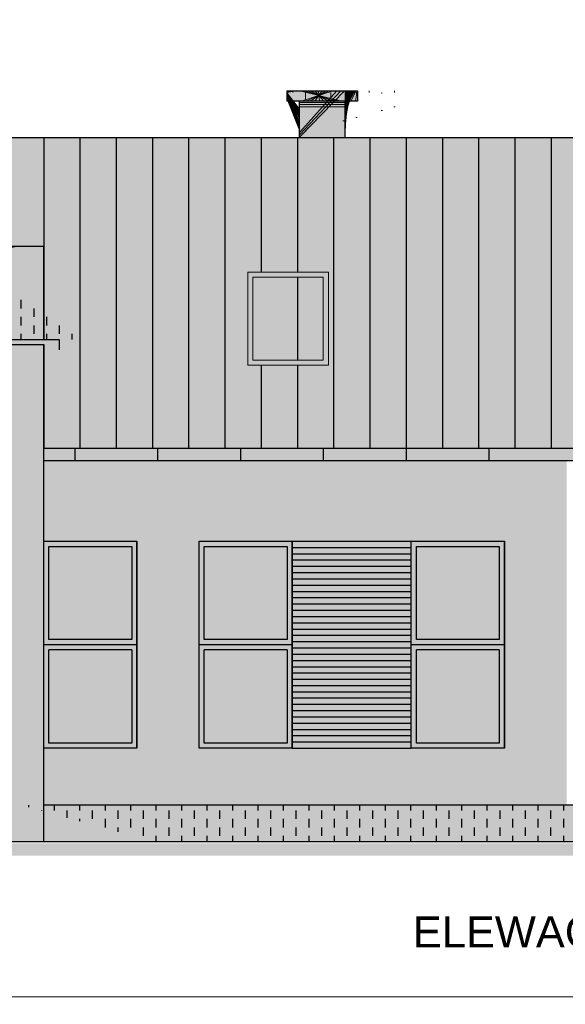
# Model space of a CAD drawing. Header units: millimetres. Extents: x 6197 to 108098, y 4257 to 29730.
# Tile 7 of 148: x 8447 to 8974, y 11440 to 12391. Entities that reach past the tile are written whole.
import ezdxf

# ---------------------------------------------------------------- set-up
doc = ezdxf.new("R2010")
doc.units = ezdxf.units.MM
doc.layers.add('&_opisy_100', color=51, linetype='Continuous', lineweight=20)
doc.layers.add('R-TAB', color=1, linetype='Continuous')
doc.styles.add('Romans', font='romans.shx', dxfattribs={"width": 0.75})
doc.styles.get("Standard").update_dxf_attribs({"font": 'arial.ttf'})

msp = doc.modelspace()

# ---------------------------------------------------------------- hatches: boundary and pattern name
at = {"lineweight": 20}
h = msp.add_hatch(color=1, dxfattribs=at)
h.set_gradient(color1=(205, 96, 50), color2=(205, 96, 50))
h.paths.add_polyline_path([(8717.187054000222, 12311.97812734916), (8717.187054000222, 12276.97812734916), (8761.187054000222, 12276.97812734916), (8761.187054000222, 12311.97812734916)])
h.paths.add_polyline_path([(8705.187054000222, 12321.97812734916), (8705.187054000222, 12311.97812734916), (8773.187054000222, 12311.97812734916), (8773.187054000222, 12321.97812722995), (8761.187054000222, 12321.97812722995)])
at = {"lineweight": 20, "true_color": 0x494851}
h = msp.add_hatch(dxfattribs=at)
h.set_pattern_fill('AR-BRSTD', color=251, scale=0.121, style=0)
h.set_pattern_definition([(0, (-1177849219.119674, -935720779.4263076), (0, 8.1967578), []), (90, (-1177849219.119674, -935720779.4263076), (-12.2936, 8.1967578), [8.1967578, -8.1967578])])
h.paths.add_polyline_path([(8761.187054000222, 12311.97812734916), (8717.187054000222, 12311.97812734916), (8717.187054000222, 12276.97812734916), (8761.187054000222, 12276.97812734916)])
h.paths.add_polyline_path([(8773.187054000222, 12321.97812722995), (8761.187054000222, 12321.97812722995), (8705.187054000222, 12321.97812734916), (8705.187054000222, 12311.97812734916), (8773.187054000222, 12311.97812734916)])
h = msp.add_hatch(color=256)
h.set_gradient(color1=(73, 72, 81), color2=(73, 72, 81))
h.paths.add_polyline_path([(7350.187054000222, 12306.97812734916), (7305.187054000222, 12306.97812734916), (7305.187054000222, 11976.97812734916), (7350.187054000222, 11976.97812734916)])
h.paths.add_polyline_path([(7385.187054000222, 12276.97812734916), (7350.187054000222, 12276.97812734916), (7350.187054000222, 11976.97812734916), (7385.187054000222, 11976.97812734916)])
h.paths.add_polyline_path([(7420.187054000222, 12276.97812734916), (7385.187054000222, 12276.97812734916), (7385.187054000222, 11976.97812734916), (7420.187054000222, 11976.97812734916)])
h.paths.add_polyline_path([(7455.187054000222, 12276.97812734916), (7420.187054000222, 12276.97812734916), (7420.187054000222, 11976.97812734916), (7455.187054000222, 11976.97812734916)])
h.paths.add_polyline_path([(7525.187054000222, 12276.97812734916), (7490.187054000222, 12276.97812734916), (7490.187054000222, 11976.97812734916), (7525.187054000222, 11976.97812734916)])
h.paths.add_polyline_path([(7490.187054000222, 12276.97812734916), (7455.187054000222, 12276.97812734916), (7455.187054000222, 11976.97812734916), (7490.187054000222, 11976.97812734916)])
h.paths.add_polyline_path([(7560.187054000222, 12276.97812734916), (7525.187054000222, 12276.97812734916), (7525.187054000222, 11976.97812734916), (7560.187054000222, 11976.97812734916)])
h.paths.add_polyline_path([(7595.187054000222, 12276.97812734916), (7560.187054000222, 12276.97812734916), (7560.187054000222, 11976.97812734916), (7595.187054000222, 11976.97812734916)])
h.paths.add_polyline_path([(7630.187054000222, 12276.97812734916), (7595.187054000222, 12276.97812734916), (7595.187054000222, 11976.97812734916), (7630.187054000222, 11976.97812734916)])
h.paths.add_polyline_path([(7665.187054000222, 12276.97812734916), (7630.187054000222, 12276.97812734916), (7630.187054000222, 11976.97812734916), (7665.187054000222, 11976.97812746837)])
h.paths.add_polyline_path([(7700.187054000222, 12276.97812734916), (7665.187054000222, 12276.97812734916), (7665.187054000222, 11976.97812746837), (7700.187054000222, 11976.97812746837)])
h.paths.add_polyline_path([(7735.187054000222, 12276.97812734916), (7700.187054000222, 12276.97812734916), (7700.187054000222, 11976.97812746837), (7735.187054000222, 11976.97812746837)])
h.paths.add_polyline_path([(7770.187054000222, 12276.97812734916), (7735.187054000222, 12276.97812734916), (7735.187054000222, 11976.97812746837), (7770.187054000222, 11976.97812746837)])
h.paths.add_polyline_path([(7805.187054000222, 12276.97812734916), (7770.187054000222, 12276.97812734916), (7770.187054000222, 11976.97812746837), (7805.187054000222, 11976.97812746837)])
h.paths.add_polyline_path([(7840.187054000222, 12276.97812734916), (7805.187054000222, 12276.97812734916), (7805.187054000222, 11976.97812746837), (7840.187054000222, 11976.97812746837)])
h.paths.add_polyline_path([(7875.187054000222, 12276.97812734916), (7840.187054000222, 12276.97812734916), (7840.187054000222, 11976.97812746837), (7875.187054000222, 11976.97812746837)])
h.paths.add_polyline_path([(7910.187054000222, 12276.97812734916), (7875.187054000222, 12276.97812734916), (7875.187054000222, 11976.97812746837), (7910.187054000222, 11976.97812746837)])
h.paths.add_polyline_path([(7945.187054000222, 12276.97812734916), (7910.187054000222, 12276.97812734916), (7910.187054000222, 11976.97812746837), (7945.187054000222, 11976.97812746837)])
h.paths.add_polyline_path([(7980.187054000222, 12276.97812734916), (7945.187054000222, 12276.97812734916), (7945.187054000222, 11976.97812746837), (7980.187054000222, 11976.97812746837)])
h.paths.add_polyline_path([(8015.187054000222, 12276.97812734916), (7980.187054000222, 12276.97812734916), (7980.187054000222, 11976.97812746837), (8015.187054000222, 11976.97812746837)])
h.paths.add_polyline_path([(8050.187054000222, 12276.97812734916), (8015.187054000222, 12276.97812734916), (8015.187054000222, 12081.97812734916), (8050.18705423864, 12081.97812734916)], flags=17)
h.paths.add_polyline_path([(8085.187054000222, 12276.97812734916), (8050.187054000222, 12276.97812734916), (8050.18705423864, 12081.97812734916), (8085.18705423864, 12081.97812734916)], flags=17)
h.paths.add_polyline_path([(8120.187054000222, 12276.97812734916), (8085.187054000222, 12276.97812734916), (8085.18705423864, 12081.97812734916), (8120.18705423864, 12081.97812734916)], flags=17)
h.paths.add_polyline_path([(8155.187054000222, 12276.97812734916), (8120.187054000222, 12276.97812734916), (8120.18705423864, 12081.97812734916), (8155.18705423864, 12081.97812734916)], flags=17)
h.paths.add_polyline_path([(8190.187054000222, 12276.97812734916), (8155.187054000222, 12276.97812734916), (8155.18705423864, 12081.97812734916), (8190.18705423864, 12081.97812734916)], flags=17)
h.paths.add_polyline_path([(8225.187054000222, 12276.97812734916), (8190.187054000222, 12276.97812734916), (8190.18705423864, 12081.97812734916), (8225.18705423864, 12081.97812734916)], flags=17)
h.paths.add_polyline_path([(8260.187054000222, 12276.97812734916), (8225.187054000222, 12276.97812734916), (8225.18705423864, 12081.97812734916), (8260.18705423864, 12081.97812734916)], flags=17)
h.paths.add_polyline_path([(8295.187054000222, 12276.97812734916), (8260.187054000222, 12276.97812734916), (8260.18705423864, 12081.97812734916), (8295.18705423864, 12081.97812734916)], flags=17)
h.paths.add_polyline_path([(8330.187054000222, 12276.97812734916), (8295.187054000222, 12276.97812734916), (8295.18705423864, 12081.97812734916), (8330.18705423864, 12081.97812734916)], flags=17)
h.paths.add_polyline_path([(8365.187054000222, 12276.97812734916), (8330.187054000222, 12276.97812734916), (8330.18705423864, 12081.97812734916), (8365.18705423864, 12081.97812734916)], flags=17)
h.paths.add_polyline_path([(8400.187054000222, 12276.97812734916), (8365.187054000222, 12276.97812734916), (8365.18705423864, 12081.97812734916), (8400.18705423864, 12081.97812734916)], flags=17)
h.paths.add_polyline_path([(8435.187054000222, 12276.97812734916), (8400.187054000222, 12276.97812734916), (8400.18705423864, 12081.97812734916), (8435.18705423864, 12081.97812734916)], flags=17)
h.paths.add_polyline_path([(8470.187054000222, 12276.97812734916), (8435.187054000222, 12276.97812734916), (8435.18705423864, 12081.97812734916), (8470.187054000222, 12081.97812734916)], flags=17)
h.paths.add_polyline_path([(8505.187054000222, 12276.97812734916), (8470.187054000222, 12276.97812734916), (8470.187054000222, 12081.97812734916), (8015.187054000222, 12081.97812734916), (8015.187054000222, 11976.97812746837), (8020.187054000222, 11976.97812746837), (8020.187054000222, 12076.97812734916), (8470.187054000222, 12076.97812734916), (8470.187054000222, 11976.97812746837), (8505.187054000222, 11976.97812746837)])
h.paths.add_polyline_path([(8540.187054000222, 12276.87434111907), (8505.187054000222, 12276.87434111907), (8505.187054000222, 11976.97812746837), (8540.187054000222, 11976.97812746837)])
h.paths.add_polyline_path([(8575.187054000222, 12276.97812734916), (8540.187054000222, 12277.02377890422), (8540.187054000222, 11976.97812746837), (8575.187054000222, 11976.97812746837)])
h.paths.add_polyline_path([(8610.181326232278, 12276.97370671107), (8575.187054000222, 12276.97812734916), (8575.187054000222, 11976.97812746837), (8610.187054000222, 11976.97812746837)])
h.paths.add_polyline_path([(8645.187054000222, 12276.97812734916), (8610.204533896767, 12277.00032996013), (8610.187054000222, 11976.97812746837), (8645.187054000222, 11976.97812746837)])
h.paths.add_polyline_path([(8680.187054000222, 12276.97812734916), (8645.187054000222, 12276.97812734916), (8645.187054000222, 11976.97812746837), (8680.187054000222, 11976.97812746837)])
h.paths.add_polyline_path([(8715.187054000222, 12276.97812734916), (8680.187054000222, 12276.97812734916), (8680.187054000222, 11976.97812746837), (8715.187054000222, 11976.97812746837)])
h.paths.add_polyline_path([(8750.187054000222, 12276.97812734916), (8715.187054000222, 12276.97812734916), (8715.187054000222, 11976.97812746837), (8750.187054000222, 11976.97812746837)])
h.paths.add_polyline_path([(8785.187054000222, 12276.97812734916), (8750.187054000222, 12276.97812734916), (8750.187054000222, 11976.97812746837), (8785.187054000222, 11976.97812746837)])
h.paths.add_polyline_path([(8820.187054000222, 12276.97812734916), (8785.187054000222, 12276.97812734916), (8785.187054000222, 11976.97812746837), (8820.187054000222, 11976.97812746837)])
h.paths.add_polyline_path([(8855.187054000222, 12276.97812734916), (8820.187054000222, 12276.97812734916), (8820.187054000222, 11976.97812746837), (8855.187054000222, 11976.97812746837)])
h.paths.add_polyline_path([(8890.187054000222, 12276.97812734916), (8855.187054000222, 12276.97812734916), (8855.187054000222, 11976.97812746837), (8890.187054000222, 11976.97812746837)])
h.paths.add_polyline_path([(8925.187054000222, 12276.97812734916), (8890.187054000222, 12276.97812734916), (8890.187054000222, 11976.97812746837), (8925.187054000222, 11976.97812746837)])
h.paths.add_polyline_path([(8960.187054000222, 12276.97812734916), (8925.187054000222, 12276.97812734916), (8925.187054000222, 11976.97812746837), (8960.187054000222, 11976.97812746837)])
h.paths.add_polyline_path([(8995.187054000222, 12276.97812734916), (8960.187054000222, 12276.97812734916), (8960.187054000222, 11976.97812746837), (8995.187054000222, 11976.97812746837)])
h.paths.add_polyline_path([(9030.187054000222, 12276.97812734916), (8995.187054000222, 12276.97812734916), (8995.187054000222, 11976.97812746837), (9030.187054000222, 11976.97812746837)])
h.paths.add_polyline_path([(9065.187054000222, 12276.97812734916), (9030.187054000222, 12276.97812734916), (9030.187054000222, 11976.97812746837), (9065.187054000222, 11976.97812746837)])
h.paths.add_polyline_path([(9106.187054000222, 12276.97812734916), (9065.187054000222, 12276.97812734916), (9065.187054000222, 11976.97812746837), (9106.187054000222, 11976.97812746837)])
h.paths.add_polyline_path([(9151.187054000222, 12306.97812734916), (9106.187054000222, 12306.97812734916), (9106.187054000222, 11976.97812746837), (9151.187054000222, 11976.97812746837)])
h.paths.add_polyline_path([(9196.187054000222, 12306.97812734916), (9151.187054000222, 12306.97812734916), (9151.187054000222, 12226.97812734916), (9151.187054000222, 11976.97812746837), (9196.187054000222, 11976.97812746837)])
h.paths.add_polyline_path([(9231.187054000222, 12276.97812722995), (9196.187054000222, 12276.97812722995), (9196.187054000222, 11976.97812746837), (9231.187054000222, 11976.97812746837)])
h.paths.add_polyline_path([(9266.187054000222, 12276.97812722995), (9231.187054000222, 12276.97812722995), (9231.187054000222, 11976.97812746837), (9266.187054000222, 11976.97812746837)])
h.paths.add_polyline_path([(9301.187054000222, 12276.97812722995), (9266.187054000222, 12276.97812722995), (9266.187054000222, 11976.97812746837), (9301.187054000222, 11976.97812746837)])
h.paths.add_polyline_path([(9336.187054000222, 12276.97812722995), (9301.187054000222, 12276.97812722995), (9301.187054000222, 11976.97812746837), (9336.187054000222, 11976.97812746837)])
h.paths.add_polyline_path([(9371.18705423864, 12276.97812722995), (9336.187054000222, 12276.97812722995), (9336.187054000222, 11976.97812746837), (9371.18705423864, 11976.97812746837)])
h.paths.add_polyline_path([(9406.18705423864, 12276.97812722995), (9371.18705423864, 12276.97812722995), (9371.18705423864, 11976.97812746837), (9406.18705423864, 11976.97812746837)])
h.paths.add_polyline_path([(9441.18705423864, 12276.97812722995), (9406.18705423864, 12276.97812722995), (9406.18705423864, 11976.97812746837), (9441.18705423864, 11976.97812746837)])
h.paths.add_polyline_path([(9476.18705423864, 12276.97812722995), (9441.18705423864, 12276.97812722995), (9441.18705423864, 11976.97812746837), (9476.18705423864, 11976.97812746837)])
h.paths.add_polyline_path([(9511.18705423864, 12276.97812722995), (9476.18705423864, 12276.97812722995), (9476.18705423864, 11976.97812746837), (9511.18705423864, 11976.97812746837)])
h.paths.add_polyline_path([(9546.18705423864, 12276.97812722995), (9511.18705423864, 12276.97812722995), (9511.18705423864, 11976.97812746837), (9546.18705423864, 11976.97812746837)])
h.paths.add_polyline_path([(9581.18705423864, 12276.97812722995), (9546.18705423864, 12276.97812722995), (9546.18705423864, 11976.97812746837), (9581.18705423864, 11976.97812746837)])
h.paths.add_polyline_path([(9616.18705423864, 12276.97812722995), (9581.18705423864, 12276.97812722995), (9581.18705423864, 11976.97812746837), (9616.18705423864, 11976.97812746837)])
h.paths.add_polyline_path([(9651.18705423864, 12276.97812722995), (9616.18705423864, 12276.97812722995), (9616.18705423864, 11976.97812746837), (9651.18705423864, 11976.97812746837)])
h.paths.add_polyline_path([(9686.18705423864, 12276.97812722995), (9651.18705423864, 12276.97812722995), (9651.18705423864, 11976.97812746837), (9686.18705423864, 11976.97812746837)])
h.paths.add_polyline_path([(9721.18705423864, 12276.97812722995), (9686.18705423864, 12276.97812722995), (9686.18705423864, 11976.97812746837), (9721.18705423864, 11976.97812746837)])
h.paths.add_polyline_path([(9756.18705423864, 12276.97812722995), (9721.18705423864, 12276.97812722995), (9721.18705423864, 11976.97812746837), (9756.18705423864, 11976.97812746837)])
h.paths.add_polyline_path([(9791.18705423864, 12276.97812722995), (9756.18705423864, 12276.97812722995), (9756.18705423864, 11976.97812746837), (9791.18705423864, 11976.97812746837)])
h.paths.add_polyline_path([(9826.18705423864, 12276.97812722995), (9791.18705423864, 12276.97812722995), (9791.18705423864, 11976.97812746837), (9826.18705423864, 11976.97812746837)])
h.paths.add_polyline_path([(9861.18705423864, 12276.97812722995), (9826.18705423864, 12276.97812722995), (9826.18705423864, 11976.97812746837), (9861.18705423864, 11976.97812746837)])
h.paths.add_polyline_path([(9896.18705423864, 12276.97812722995), (9861.18705423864, 12277.01540743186), (9861.18705423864, 12081.97812734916), (9896.18705423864, 12081.97812734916)])
h.paths.add_polyline_path([(9931.18705423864, 12276.97812722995), (9896.18705423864, 12276.97812722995), (9896.18705423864, 12081.97812734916), (9931.18705423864, 12081.97812734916)], flags=17)
h.paths.add_polyline_path([(9966.18705423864, 12276.97812722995), (9931.18705423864, 12276.97812722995), (9931.18705423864, 12081.97812734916), (9966.18705423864, 12081.97812734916)], flags=17)
h.paths.add_polyline_path([(10001.18705423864, 12276.97812722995), (9966.18705423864, 12276.97812722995), (9966.18705423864, 12081.97812734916), (10001.18705423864, 12081.97812734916)], flags=17)
h.paths.add_polyline_path([(10036.18705423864, 12276.97812722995), (10001.18705423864, 12276.97812722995), (10001.18705423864, 12081.97812734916), (10036.18705423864, 12081.97812734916)], flags=17)
h.paths.add_polyline_path([(10071.18705423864, 12276.97812722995), (10036.18705423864, 12276.97812722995), (10036.18705423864, 12081.97812734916), (10071.18705423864, 12081.97812734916)], flags=17)
h.paths.add_polyline_path([(10106.18705423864, 12276.97812734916), (10071.18705423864, 12276.97812722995), (10071.18705423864, 12081.97812734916), (10106.18705423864, 12081.97812734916)], flags=17)
h.paths.add_polyline_path([(10141.18705423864, 12276.97812734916), (10106.18705423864, 12276.97812734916), (10106.18705423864, 12081.97812734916), (10141.18705423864, 12081.97812734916)], flags=17)
h.paths.add_polyline_path([(10176.18705423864, 12276.97812734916), (10141.18705423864, 12276.97812734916), (10141.18705423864, 12081.97812734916), (10176.18705447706, 12081.97812734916)], flags=17)
h.paths.add_polyline_path([(10211.18705423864, 12276.97812711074), (10176.18705423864, 12276.97812734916), (10176.18705447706, 12081.97812734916), (10211.18705423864, 12081.97812734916)], flags=17)
h.paths.add_polyline_path([(10246.18705423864, 12276.97812711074), (10211.18705423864, 12276.97812711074), (10211.18705423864, 12081.97812734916), (10246.18705447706, 12081.97812734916)], flags=17)
h.paths.add_polyline_path([(10281.18705423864, 12276.97812711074), (10246.18705423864, 12276.97812711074), (10246.18705447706, 12081.97812734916), (10281.18705423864, 12081.97812734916)], flags=17)
h.paths.add_polyline_path([(10316.18705423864, 12276.97812711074), (10281.18705423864, 12276.97812711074), (10281.18705423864, 12081.97812734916), (10316.18705447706, 12081.97812734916)], flags=17)
h.paths.add_polyline_path([(10351.18705423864, 12276.97812734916), (10316.18705423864, 12276.97812711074), (10316.18705447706, 12081.97812734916), (9861.18705423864, 12081.97812734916), (9861.18705423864, 11976.97812746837), (9868.187054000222, 11976.97812746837), (9868.187054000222, 12076.97812734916), (10318.18705400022, 12076.97812734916), (10318.18705400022, 11976.97812746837), (10351.18705423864, 11976.97812746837)])
h.paths.add_polyline_path([(10386.18705423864, 12276.97812746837), (10351.18705423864, 12276.97812734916), (10351.18705423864, 11976.97812746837), (10386.18705423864, 11976.97812746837)])
h.paths.add_polyline_path([(10421.18705423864, 12276.97812746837), (10386.18705423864, 12276.97812746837), (10386.18705423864, 11976.97812746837), (10421.18705423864, 11976.97812746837)])
h.paths.add_polyline_path([(10456.18705423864, 12276.97812746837), (10421.18705423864, 12276.97812746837), (10421.18705423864, 11976.97812746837), (10456.18705423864, 11976.97812746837)])
h.paths.add_polyline_path([(10491.18705423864, 12276.97812746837), (10456.18705423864, 12276.97812746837), (10456.18705423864, 11976.97812746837), (10491.18705423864, 11976.97812746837)])
h.paths.add_polyline_path([(10526.18705423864, 12276.97812746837), (10491.18705423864, 12276.97812746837), (10491.18705423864, 11976.97812746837), (10526.18705423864, 11976.97812746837)])
h.paths.add_polyline_path([(10561.18705423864, 12276.97812746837), (10526.18705423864, 12276.97812746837), (10526.18705423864, 11976.97812746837), (10561.18705423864, 11976.97812746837)])
h.paths.add_polyline_path([(10596.18705423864, 12276.97812746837), (10561.18705423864, 12276.97812746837), (10561.18705423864, 11976.97812746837), (10596.18705423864, 11976.97812746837)])
h.paths.add_polyline_path([(10631.18705423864, 12276.97812746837), (10596.18705423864, 12276.97812746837), (10596.18705423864, 11976.97812746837), (10631.18705423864, 11976.97812746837)])
h.paths.add_polyline_path([(10666.18705423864, 12276.97812746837), (10631.18705423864, 12276.97812746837), (10631.18705423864, 11976.97812746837), (10666.18705423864, 11976.97812746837)])
h.paths.add_polyline_path([(10701.18705423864, 12276.97812746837), (10666.18705423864, 12276.97812746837), (10666.18705423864, 11976.97812746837), (10701.18705423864, 11976.97812734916)])
h.paths.add_polyline_path([(10736.18705423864, 12276.97812746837), (10701.18705423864, 12276.97812746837), (10701.18705423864, 11976.97812734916), (10736.18705423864, 11976.97812734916)])
h.paths.add_polyline_path([(10771.18705423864, 12276.97812746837), (10736.18705423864, 12276.97812746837), (10736.18705423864, 11976.97812734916), (10771.18705423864, 11976.97812734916)])
h.paths.add_polyline_path([(10806.18705447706, 12276.97812746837), (10771.18705423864, 12276.97812746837), (10771.18705423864, 11976.97812734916), (10806.18705447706, 11976.97812734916)])
h.paths.add_polyline_path([(10841.18705447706, 12276.97812746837), (10806.18705447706, 12276.97812746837), (10806.18705447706, 11976.97812734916), (10841.18705447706, 11976.97812734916)])
h.paths.add_polyline_path([(10876.18705447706, 12276.97812746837), (10841.18705447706, 12276.97812746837), (10841.18705447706, 11976.97812734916), (10876.18705447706, 11976.97812734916)])
h.paths.add_polyline_path([(10911.18705447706, 12276.97812746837), (10876.18705447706, 12276.97812746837), (10876.18705447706, 11976.97812734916), (10911.18705447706, 11976.97812734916)])
h.paths.add_polyline_path([(10981.18705447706, 12276.97812746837), (10946.18705447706, 12276.97812746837), (10946.18705447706, 11976.97812734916), (10981.18705447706, 11976.97812734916)])
h.paths.add_polyline_path([(10946.18705447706, 12276.97812746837), (10911.18705447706, 12276.97812746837), (10911.18705447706, 11976.97812734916), (10946.18705447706, 11976.97812734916)])
h.paths.add_polyline_path([(10990.18705400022, 12276.97812734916), (10981.18705447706, 12276.97812746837), (10981.18705447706, 11976.97812734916), (10990.18705400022, 11976.97812734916), (10990.18705400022, 11976.97812746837)])
h.paths.add_polyline_path([(11035.18705400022, 12306.97812734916), (10990.18705400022, 12306.97812734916), (10990.18705400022, 11976.97812734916), (11035.18705400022, 11976.97812734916)])
at = {"lineweight": 20}
h = msp.add_hatch(color=256, dxfattribs=at)
h.set_gradient(color1=(205, 96, 50), color2=(205, 96, 50), tint=1)
h.paths.add_polyline_path([(8020.187054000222, 12081.97812734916), (8470.187054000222, 12081.97812746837), (8470.187054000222, 12171.97812746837), (8020.187054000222, 12171.97812734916)])
at = {"true_color": 0x494851}
h = msp.add_hatch(dxfattribs=at)
h.set_pattern_fill('AR-BRSTD', color=251, scale=0.121)
h.set_pattern_definition([(0, (-1177856193.5195, -935726152.0486246), (0, 8.1967578), []), (90, (-1177856193.5195, -935726152.0486246), (-12.2936, 8.1967578), [8.1967578, -8.1967578])])
h.paths.add_polyline_path([(8470.187054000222, 12171.97812746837), (8020.187054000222, 12171.97812734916), (8020.187054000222, 12081.97812734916), (8470.187054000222, 12081.97812746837)])
at = {"lineweight": 0}
h = msp.add_hatch(color=250, dxfattribs=at)
h.set_gradient(color1=(127, 223, 255), color2=(234, 234, 230), tint=1)
h.paths.add_polyline_path([(8672.187054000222, 12141.97812722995), (8672.187054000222, 12061.97812734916), (8740.187054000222, 12061.97812734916), (8740.187054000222, 12141.97812734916)])
h = msp.add_hatch(color=256)
h.set_gradient(color1=(147, 149, 152), color2=(147, 149, 152))
h.paths.add_polyline_path([(8380.187054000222, 11926.97812746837), (8380.187054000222, 11596.97812734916), (8470.187054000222, 11596.97812734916), (8470.187054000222, 12076.97812734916), (8020.187054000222, 12076.97812734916), (8020.187054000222, 11631.97812734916), (8020.187054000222, 11596.97812734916), (8110.187054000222, 11596.97812734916), (8110.187054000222, 11926.97812746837)])
h = msp.add_hatch(color=256)
h.set_gradient(color1=(255, 255, 255), color2=(234, 234, 230))
h.paths.add_polyline_path([(7368.408655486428, 11964.97812734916), (7350.187054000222, 11964.97812734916), (7350.187054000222, 11976.97812734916), (7305.187054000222, 11976.97812734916), (7305.187054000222, 11631.97812734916), (7368.408655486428, 11631.97812734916)])
h.paths.add_polyline_path([(7425.187054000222, 11886.97812734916), (7425.187054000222, 11964.97812734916), (7380.408655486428, 11964.97812734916), (7380.408655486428, 11631.97812734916), (7425.187053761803, 11631.97812734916), (7425.187053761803, 11686.97812746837)])
h.paths.add_polyline_path([(8020.187054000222, 11964.97812734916), (7515.187054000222, 11964.97812734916), (7515.187054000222, 11886.97812734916), (7515.187054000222, 11686.97812734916), (7515.187053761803, 11631.97812734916), (8020.187054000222, 11631.97812746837), (8020.187054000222, 11686.97812734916), (7930.187054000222, 11686.97812734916), (7930.187054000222, 11886.97812734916), (8020.187054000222, 11886.97812734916)])
h.paths.add_polyline_path([(7575.187054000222, 11886.97812734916), (7665.187054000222, 11886.97812734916), (7780.187054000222, 11886.97812734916), (7870.187054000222, 11886.97812734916), (7870.187054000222, 11686.97812734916), (7780.187054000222, 11686.97812734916), (7665.187054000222, 11687.05812727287), (7665.187054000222, 11686.97812734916), (7575.187054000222, 11686.97812734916)], flags=16)
h.paths.add_polyline_path([(7580.187054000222, 11791.97812734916), (7660.187054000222, 11791.97812734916), (7660.187054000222, 11791.97812746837)], flags=0)
h.paths.add_polyline_path([(7660.187054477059, 11691.97812722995), (7660.187054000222, 11691.97812734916), (7580.187054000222, 11691.97812722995), (7580.18705423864, 11691.97812711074)], flags=0)
h.paths.add_polyline_path([(7785.187054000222, 11791.97812734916), (7865.187054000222, 11791.97812734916), (7865.187054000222, 11791.97812746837)], flags=0)
h.paths.add_polyline_path([(7865.187054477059, 11691.97812722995), (7865.187054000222, 11691.97812734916), (7785.187054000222, 11691.97812722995), (7785.18705423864, 11691.97812711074)], flags=0)
h.paths.add_polyline_path([(8975.187054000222, 11964.97812722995), (8470.187054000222, 11964.97812734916), (8470.187054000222, 11886.97812734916), (8560.187054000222, 11886.97812734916), (8560.187054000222, 11686.97812734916), (8470.187054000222, 11686.97812734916), (8470.187054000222, 11631.97812734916), (8975.187053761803, 11631.97812734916), (8975.187053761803, 11686.97812746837), (8975.187054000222, 11886.97812734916)])
h.paths.add_polyline_path([(8710.187054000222, 11886.97812734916), (8825.187054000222, 11886.97812734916), (8915.187054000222, 11886.97812734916), (8915.187054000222, 11686.97812734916), (8825.187054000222, 11686.97812734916), (8710.187054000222, 11687.05812727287), (8710.187054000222, 11686.97812734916), (8620.187054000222, 11686.97812734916), (8620.187054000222, 11886.97812734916)], flags=16)
h.paths.add_polyline_path([(8705.18705423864, 11791.97812734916), (8705.187054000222, 11791.97812734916), (8625.187054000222, 11791.97812746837), (8625.18705423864, 11791.97812734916)], flags=0)
h.paths.add_polyline_path([(8710.187054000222, 11693.05812727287), (8825.187054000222, 11693.05812727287)], flags=0)
h.paths.add_polyline_path([(8705.18705423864, 11691.97812722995), (8705.187054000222, 11691.97812722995), (8625.187054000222, 11691.97812734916)], flags=0)
h.paths.add_polyline_path([(8830.18705423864, 11791.97812734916), (8910.18705423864, 11791.97812734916), (8910.187054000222, 11791.97812734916), (8830.187054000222, 11791.97812746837)], flags=0)
h.paths.add_polyline_path([(8910.18705423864, 11691.97812722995), (8910.187054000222, 11691.97812722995), (8830.187054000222, 11691.97812734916)], flags=0)
h.paths.add_polyline_path([(9151.187054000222, 11976.97812746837), (9106.187054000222, 11976.97812746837), (9106.187054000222, 11964.97812722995), (9065.187054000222, 11964.97812722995), (9065.187054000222, 11886.97812734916), (9065.187054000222, 11686.97812734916), (9065.187053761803, 11631.97812734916), (9151.187054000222, 11631.97812734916)])
h.paths.add_polyline_path([(9214.408655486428, 11964.97812711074), (9196.187054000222, 11964.97812711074), (9196.187054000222, 11976.97812746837), (9151.187054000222, 11976.97812746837), (9151.187054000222, 11631.97812734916), (9214.408655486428, 11631.97812722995)])
h.paths.add_polyline_path([(9271.187054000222, 11886.97812734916), (9271.187054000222, 11964.97812711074), (9226.408655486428, 11964.97812711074), (9226.408655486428, 11631.97812722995), (9271.187053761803, 11631.97812722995), (9271.187053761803, 11686.97812746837)])
h.paths.add_polyline_path([(9868.187054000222, 11964.97812711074), (9361.187054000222, 11964.97812711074), (9361.187054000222, 11886.97812734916), (9361.187054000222, 11686.97812734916), (9361.187053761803, 11631.97812722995), (9868.187054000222, 11631.97812734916), (9868.187054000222, 11686.97812734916), (9778.187054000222, 11686.97812734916), (9778.187054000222, 11886.97812734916), (9868.187054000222, 11886.97812734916)])
h.paths.add_polyline_path([(9511.187054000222, 11886.97812734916), (9628.187054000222, 11886.97812734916), (9718.187054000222, 11886.97812734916), (9718.187054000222, 11686.97812734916), (9628.187054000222, 11686.97812734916), (9511.187054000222, 11687.05812727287), (9511.187054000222, 11686.97812734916), (9421.187054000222, 11686.97812734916), (9421.187054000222, 11886.97812734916)], flags=16)
h.paths.add_polyline_path([(9506.187054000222, 11791.97812734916), (9506.187054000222, 11791.97812746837), (9426.187054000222, 11791.97812734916)], flags=0)
h.paths.add_polyline_path([(9506.187054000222, 11691.97812734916), (9426.187054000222, 11691.97812722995), (9426.187053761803, 11691.97812722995)], flags=0)
h.paths.add_polyline_path([(9633.187054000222, 11791.97812734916), (9713.187054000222, 11791.97812734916), (9713.187054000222, 11791.97812746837)], flags=0)
h.paths.add_polyline_path([(9713.187054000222, 11691.97812734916), (9633.187054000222, 11691.97812722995), (9633.187053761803, 11691.97812722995)], flags=0)
h.paths.add_polyline_path([(10825.18705400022, 11964.97812746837), (10318.18705400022, 11964.97812734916), (10318.18705400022, 11886.97812734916), (10408.18705400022, 11886.97812734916), (10408.18705400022, 11686.97812734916), (10318.18705400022, 11686.97812734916), (10318.18705400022, 11631.97812734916), (10825.1870537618, 11631.97812722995), (10825.1870537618, 11686.97812746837), (10825.18705400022, 11886.97812734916)])
h.paths.add_polyline_path([(10468.18705400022, 11886.97812734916), (10558.18705400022, 11886.97812734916), (10675.18705400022, 11886.97812734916), (10765.18705400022, 11886.97812734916), (10765.18705400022, 11686.97812734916), (10675.18705400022, 11686.97812734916), (10558.18705400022, 11687.05812727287), (10558.18705400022, 11686.97812734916), (10468.18705400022, 11686.97812734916)], flags=16)
h.paths.add_polyline_path([(10473.18705423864, 11791.97812734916), (10553.18705423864, 11791.97812734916), (10553.18705400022, 11791.97812734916), (10473.18705400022, 11791.97812746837)], flags=0)
h.paths.add_polyline_path([(10558.18705400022, 11693.05812727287), (10675.18705400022, 11693.05812727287)], flags=0)
h.paths.add_polyline_path([(10473.18705400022, 11691.97812734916), (10553.18705423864, 11691.97812722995), (10553.18705400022, 11691.97812722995)], flags=0)
h.paths.add_polyline_path([(10680.18705423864, 11791.97812734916), (10760.18705423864, 11791.97812734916), (10760.18705400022, 11791.97812734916), (10680.18705400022, 11791.97812746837)], flags=0)
h.paths.add_polyline_path([(10760.18705423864, 11691.97812722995), (10760.18705400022, 11691.97812722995), (10680.18705400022, 11691.97812734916)], flags=0)
h.paths.add_polyline_path([(10959.96545251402, 11964.97812746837), (10915.18705400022, 11964.97812746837), (10915.18705400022, 11886.97812734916), (10915.18705400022, 11686.97812734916), (10915.1870537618, 11631.97812722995), (10959.96545251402, 11631.97812722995)])
h.paths.add_polyline_path([(11035.18705400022, 11976.97812734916), (10990.18705400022, 11976.97812734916), (10990.18705400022, 11964.97812746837), (10971.96545251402, 11964.97812746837), (10971.96545251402, 11884.97812711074), (10971.96545251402, 11631.97812722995), (11035.18705400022, 11631.97812734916)])
h = msp.add_hatch(color=256)
h.set_gradient(color1=(73, 72, 81), color2=(73, 72, 81))
h.paths.add_polyline_path([(9106.187054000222, 11976.97812746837), (9060.187054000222, 11976.97812746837), (9060.187054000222, 11964.97812722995), (9106.187054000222, 11964.97812722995)])
h.paths.add_polyline_path([(9060.187054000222, 11976.97812746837), (8980.187054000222, 11976.97812746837), (8980.187054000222, 11964.97812722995), (9060.187054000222, 11964.97812722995)])
h.paths.add_polyline_path([(8980.187054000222, 11976.97812746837), (8900.187054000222, 11976.97812746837), (8900.187054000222, 11964.97812722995), (8980.187054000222, 11964.97812722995)])
h.paths.add_polyline_path([(8900.187054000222, 11976.97812746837), (8820.187054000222, 11976.97812746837), (8820.187054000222, 11964.97812722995), (8900.187054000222, 11964.97812722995)])
h.paths.add_polyline_path([(8820.187054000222, 11976.97812746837), (8740.187054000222, 11976.97812746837), (8740.187054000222, 11964.97812734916), (8820.187054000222, 11964.97812722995)])
h.paths.add_polyline_path([(8740.187054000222, 11976.97812746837), (8660.187054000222, 11976.97812746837), (8660.187054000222, 11964.97812734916), (8740.187054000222, 11964.97812734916)])
h.paths.add_polyline_path([(8660.187054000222, 11976.97812746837), (8580.187054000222, 11976.97812746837), (8580.187054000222, 11964.97812734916), (8660.187054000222, 11964.97812734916)])
h.paths.add_polyline_path([(8580.187054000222, 11976.97812746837), (8500.187054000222, 11976.97812746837), (8500.187054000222, 11964.97812734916), (8580.187054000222, 11964.97812734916)])
h.paths.add_polyline_path([(8500.187054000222, 11976.97812746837), (8470.187054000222, 11976.97812746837), (8470.187054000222, 11976.97812734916), (8470.187054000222, 11964.97812734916), (8500.187054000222, 11964.97812734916)])
h = msp.add_hatch(color=256)
h.set_gradient(color1=(73, 72, 81), color2=(73, 72, 81))
h.paths.add_polyline_path([(8560.187054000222, 11786.97812734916), (8560.187054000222, 11886.97812734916), (8470.187054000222, 11886.97812734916), (8470.187054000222, 11786.97812734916)])
h.paths.add_polyline_path([(8475.187054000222, 11791.97812734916), (8475.187054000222, 11881.97812734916), (8555.187054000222, 11881.97812734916), (8555.187054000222, 11791.97812746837)], flags=16)
h = msp.add_hatch(color=256)
h.set_gradient(color1=(127, 223, 255))
h.paths.add_polyline_path([(8555.187054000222, 11881.97812734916), (8475.187054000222, 11881.97812734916), (8475.187054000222, 11791.97812734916), (8555.187054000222, 11791.97812746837)])
h.paths.add_polyline_path([(8555.18705423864, 11781.97812734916), (8475.187054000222, 11781.97812722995), (8475.187054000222, 11691.97812722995), (8555.187054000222, 11691.97812734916)])
h = msp.add_hatch(color=256)
h.set_gradient(color1=(73, 72, 81), color2=(73, 72, 81))
h.paths.add_polyline_path([(8710.187054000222, 11786.97812734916), (8710.187054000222, 11886.97812734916), (8620.187054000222, 11886.97812734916), (8620.187054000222, 11786.97812734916)])
h.paths.add_polyline_path([(8625.187054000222, 11791.97812734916), (8625.187054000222, 11881.97812734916), (8705.187054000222, 11881.97812734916), (8705.187054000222, 11791.97812746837)], flags=16)
h = msp.add_hatch(color=256)
h.set_gradient(color1=(127, 223, 255))
h.paths.add_polyline_path([(8705.187053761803, 11881.97812734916), (8625.187053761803, 11881.97812734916), (8625.187053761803, 11791.97812734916), (8705.187053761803, 11791.97812746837)])
h.paths.add_polyline_path([(8705.187054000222, 11781.97812734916), (8625.187053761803, 11781.97812722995), (8625.187053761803, 11691.97812722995), (8705.187053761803, 11691.97812734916)])
h = msp.add_hatch(color=256)
h.set_gradient(color1=(193, 121, 62), color2=(193, 121, 62))
h.paths.add_polyline_path([(8710.187054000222, 11886.97812734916), (8710.187054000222, 11880.97812734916), (8825.187054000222, 11880.97812734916), (8825.187054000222, 11886.97812734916)])
h.paths.add_polyline_path([(8825.187054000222, 11868.85812734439), (8825.187054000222, 11874.85812734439), (8710.187054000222, 11874.85812734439), (8710.187054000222, 11868.85812734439)])
h.paths.add_polyline_path([(8825.187054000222, 11856.73812733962), (8825.187054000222, 11862.73812733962), (8710.187054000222, 11862.73812733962), (8710.187054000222, 11856.73812733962)])
h.paths.add_polyline_path([(8825.187054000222, 11844.61812733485), (8825.187054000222, 11850.61812733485), (8710.187054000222, 11850.61812733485), (8710.187054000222, 11844.61812733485)])
h.paths.add_polyline_path([(8825.187054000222, 11832.49812733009), (8825.187054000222, 11838.49812733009), (8710.187054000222, 11838.49812733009), (8710.187054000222, 11832.49812733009)])
h.paths.add_polyline_path([(8825.187054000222, 11820.37812732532), (8825.187054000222, 11826.37812732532), (8710.187054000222, 11826.37812732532), (8710.187054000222, 11820.37812732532)])
h.paths.add_polyline_path([(8710.187054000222, 11814.25812732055), (8710.187054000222, 11808.25812732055), (8825.187054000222, 11808.25812732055), (8825.187054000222, 11814.25812732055)])
h.paths.add_polyline_path([(8710.187054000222, 11802.13812731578), (8710.187054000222, 11796.13812731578), (8825.187054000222, 11796.13812731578), (8825.187054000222, 11802.13812731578)])
h.paths.add_polyline_path([(8710.187054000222, 11790.01812731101), (8710.187054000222, 11784.01812731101), (8825.187054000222, 11784.01812731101), (8825.187054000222, 11790.01812731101)])
h.paths.add_polyline_path([(8825.187054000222, 11771.89812730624), (8825.187054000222, 11777.89812730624), (8710.187054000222, 11777.89812730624), (8710.187054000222, 11771.89812730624)])
h.paths.add_polyline_path([(8825.187054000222, 11759.77812730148), (8825.187054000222, 11765.77812730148), (8710.187054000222, 11765.77812730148), (8710.187054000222, 11759.77812730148)])
h.paths.add_polyline_path([(8710.187054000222, 11753.65812729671), (8710.187054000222, 11747.65812729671), (8825.187054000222, 11747.65812729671), (8825.187054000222, 11753.65812729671)])
h.paths.add_polyline_path([(8825.187054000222, 11735.53812729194), (8825.187054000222, 11741.53812729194), (8710.187054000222, 11741.53812729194), (8710.187054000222, 11735.53812729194)])
h.paths.add_polyline_path([(8710.187054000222, 11729.41812728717), (8710.187054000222, 11723.41812728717), (8825.187054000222, 11723.41812728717), (8825.187054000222, 11729.41812728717)])
h.paths.add_polyline_path([(8825.187054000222, 11711.2981272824), (8825.187054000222, 11717.2981272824), (8710.187054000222, 11717.2981272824), (8710.187054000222, 11711.2981272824)])
h.paths.add_polyline_path([(8825.187054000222, 11699.17812727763), (8825.187054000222, 11705.17812727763), (8710.187054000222, 11705.17812727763), (8710.187054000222, 11699.17812727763)])
h.paths.add_polyline_path([(8825.187054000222, 11687.05812727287), (8825.187054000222, 11693.05812727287), (8710.187054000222, 11693.05812727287), (8710.187054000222, 11687.05812727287)])
h = msp.add_hatch(color=256)
h.set_gradient(color1=(234, 234, 230))
h.paths.add_polyline_path([(8710.187054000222, 11880.97812734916), (8710.187054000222, 11874.85812734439), (8825.187054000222, 11874.85812734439), (8825.187054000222, 11880.97812734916)])
h.paths.add_polyline_path([(8825.187054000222, 11862.73812733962), (8825.187054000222, 11868.85812734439), (8710.187054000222, 11868.85812734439), (8710.187054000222, 11862.73812733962)])
h.paths.add_polyline_path([(8825.187054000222, 11850.61812733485), (8825.187054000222, 11856.73812733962), (8710.187054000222, 11856.73812733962), (8710.187054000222, 11850.61812733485)])
h.paths.add_polyline_path([(8825.187054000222, 11838.49812733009), (8825.187054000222, 11844.61812733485), (8710.187054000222, 11844.61812733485), (8710.187054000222, 11838.49812733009)])
h.paths.add_polyline_path([(8825.187054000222, 11826.37812732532), (8825.187054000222, 11832.49812733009), (8710.187054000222, 11832.49812733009), (8710.187054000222, 11826.37812732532)])
h.paths.add_polyline_path([(8825.187054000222, 11814.25812732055), (8825.187054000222, 11820.37812732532), (8710.187054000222, 11820.37812732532), (8710.187054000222, 11814.25812732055)])
h.paths.add_polyline_path([(8825.187054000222, 11802.13812731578), (8825.187054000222, 11808.25812732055), (8710.187054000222, 11808.25812732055), (8710.187054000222, 11802.13812731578)])
h.paths.add_polyline_path([(8825.187054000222, 11790.01812731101), (8825.187054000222, 11796.13812731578), (8710.187054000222, 11796.13812731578), (8710.187054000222, 11790.01812731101)])
h.paths.add_polyline_path([(8825.187054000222, 11777.89812730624), (8825.187054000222, 11784.01812731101), (8710.187054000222, 11784.01812731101), (8710.187054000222, 11777.89812730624)])
h.paths.add_polyline_path([(8825.187054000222, 11765.77812730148), (8825.187054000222, 11771.89812730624), (8710.187054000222, 11771.89812730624), (8710.187054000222, 11765.77812730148)])
h.paths.add_polyline_path([(8710.187054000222, 11759.77812730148), (8710.187054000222, 11753.65812729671), (8825.187054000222, 11753.65812729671), (8825.187054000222, 11759.77812730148)])
h.paths.add_polyline_path([(8825.187054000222, 11741.53812729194), (8825.187054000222, 11747.65812729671), (8710.187054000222, 11747.65812729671), (8710.187054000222, 11741.53812729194)])
h.paths.add_polyline_path([(8825.187054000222, 11729.41812728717), (8825.187054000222, 11735.53812729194), (8710.187054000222, 11735.53812729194), (8710.187054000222, 11729.41812728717)])
h.paths.add_polyline_path([(8825.187054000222, 11717.2981272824), (8825.187054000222, 11723.41812728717), (8710.187054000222, 11723.41812728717), (8710.187054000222, 11717.2981272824)])
h.paths.add_polyline_path([(8825.187054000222, 11705.17812727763), (8825.187054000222, 11711.2981272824), (8710.187054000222, 11711.2981272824), (8710.187054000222, 11705.17812727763)])
h.paths.add_polyline_path([(8825.187054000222, 11693.05812727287), (8825.187054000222, 11699.17812727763), (8710.187054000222, 11699.17812727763), (8710.187054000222, 11693.05812727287)])
h = msp.add_hatch(color=256)
h.set_gradient(color1=(73, 72, 81), color2=(73, 72, 81))
h.paths.add_polyline_path([(8915.187054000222, 11786.97812734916), (8915.187054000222, 11886.97812734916), (8825.187054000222, 11886.97812734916), (8825.187054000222, 11786.97812734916)])
h.paths.add_polyline_path([(8830.187054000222, 11791.97812734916), (8830.187054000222, 11881.97812734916), (8910.187054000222, 11881.97812734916), (8910.187054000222, 11791.97812746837)], flags=16)
h = msp.add_hatch(color=256)
h.set_gradient(color1=(127, 223, 255))
h.paths.add_polyline_path([(8910.187053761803, 11881.97812734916), (8830.187053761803, 11881.97812734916), (8830.187053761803, 11791.97812734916), (8910.187053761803, 11791.97812746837)])
h.paths.add_polyline_path([(8910.187054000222, 11781.97812734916), (8830.187053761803, 11781.97812722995), (8830.187053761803, 11691.97812722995), (8910.187053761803, 11691.97812734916)])
h = msp.add_hatch(color=256)
h.set_gradient(color1=(73, 72, 81), color2=(73, 72, 81))
h.paths.add_polyline_path([(8560.187053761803, 11686.97812746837), (8560.187053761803, 11786.97812746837), (8470.187053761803, 11786.97812746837), (8470.187053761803, 11686.97812746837)])
h.paths.add_polyline_path([(8475.187053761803, 11691.97812746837), (8475.187053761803, 11781.97812746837), (8555.187053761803, 11781.97812746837), (8555.187053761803, 11691.97812758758)], flags=16)
h = msp.add_hatch(color=256)
h.set_gradient(color1=(73, 72, 81), color2=(73, 72, 81))
h.paths.add_polyline_path([(8710.187053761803, 11686.97812746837), (8710.187053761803, 11786.97812746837), (8620.187053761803, 11786.97812746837), (8620.187053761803, 11686.97812746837)])
h.paths.add_polyline_path([(8625.187053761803, 11691.97812746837), (8625.187053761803, 11781.97812746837), (8705.187053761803, 11781.97812746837), (8705.187053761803, 11691.97812758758)], flags=16)
h = msp.add_hatch(color=256)
h.set_gradient(color1=(73, 72, 81), color2=(73, 72, 81))
h.paths.add_polyline_path([(8915.187053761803, 11686.97812746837), (8915.187053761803, 11786.97812746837), (8825.187053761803, 11786.97812746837), (8825.187053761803, 11686.97812746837)])
h.paths.add_polyline_path([(8830.187053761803, 11691.97812746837), (8830.187053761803, 11781.97812746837), (8910.187053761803, 11781.97812746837), (8910.187053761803, 11691.97812758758)], flags=16)
h = msp.add_hatch(color=256)
h.set_gradient(color1=(205, 96, 50), color2=(205, 96, 50))
h.paths.add_polyline_path([(9151.187054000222, 11631.97812734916), (8470.187054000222, 11631.97812734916), (8470.187054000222, 11596.97812734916), (9151.187054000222, 11596.97812734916)])
h.paths.add_polyline_path([(9214.408655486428, 11631.97812722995), (9151.187054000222, 11631.97812734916), (9151.187054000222, 11596.97812734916), (9214.408655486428, 11596.97812734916)])
h.paths.add_polyline_path([(9868.187054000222, 11631.97812734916), (9226.408655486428, 11631.97812722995), (9226.408655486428, 11596.97812734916), (9868.187054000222, 11596.97812734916)])
h.paths.add_polyline_path([(10959.96545251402, 11631.97812722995), (10318.18705400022, 11631.97812734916), (10318.18705400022, 11596.97812734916), (10959.96545251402, 11596.97812734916)])
h.paths.add_polyline_path([(11035.18705400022, 11631.97812734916), (10971.96545251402, 11631.97812722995), (10971.96545251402, 11596.97812734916), (11035.18705400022, 11596.97812734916)])
at = {"true_color": 0x494851}
h = msp.add_hatch(dxfattribs=at)
h.set_pattern_fill('AR-BRSTD', color=251, scale=0.121)
h.set_pattern_definition([(0, (-1177855743.5195, -935726637.0486246), (0, 8.1967578), []), (90, (-1177855743.5195, -935726637.0486246), (-12.2936, 8.1967578), [8.1967578, -8.1967578])])
h.paths.add_polyline_path([(9151.187054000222, 11631.97812734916), (8470.187054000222, 11631.97812734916), (8470.187054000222, 11596.97812734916), (9151.187054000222, 11596.97812734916)])
at = {"lineweight": 0}
h = msp.add_hatch(dxfattribs=at)
h.set_pattern_fill('EARTH', color=256, scale=3)
h.set_pattern_definition([(0, (-5539.986513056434, 6211.269612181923), (19.05, 19.05), [19.05, -19.05]), (0, (-5539.986513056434, 6218.413362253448), (19.05, 19.05), [19.05, -19.05]), (0, (-5539.986513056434, 6225.557112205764), (19.05, 19.05), [19.05, -19.05]), (90, (-5537.605262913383, 6227.938362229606), (-19.05, 19.05), [19.05, -19.05]), (90, (-5530.461512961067, 6227.938362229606), (-19.05, 19.05), [19.05, -19.05]), (90, (-5523.31776300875, 6227.938362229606), (-19.05, 19.05), [19.05, -19.05])])
h.paths.add_polyline_path([(7083.430620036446, 11595.19436346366), (11333.96077927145, 11595.19436346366), (11333.96077927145, 11583.10596703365), (7083.430620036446, 11583.10596703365)])

# ---------------------------------------------------------------- linework, layer by layer
at = {"lineweight": 30}
for p, q in [((8705.187054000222, 12311.97812734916), (8705.187054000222, 12321.97812734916)), ((8705.187054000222, 12321.97812734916), (8761.187054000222, 12321.97812722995)), ((8761.187054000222, 12321.97812722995), (8773.187054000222, 12321.97812722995)), ((8773.187054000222, 12321.97812722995), (8773.187054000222, 12311.97812734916)), ((8773.187054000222, 12311.97812734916), (8705.187054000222, 12311.97812734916)), ((8717.187054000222, 12276.97812734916), (8717.187054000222, 12311.97812734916)), ((8761.187054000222, 12276.97812734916), (8761.187054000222, 12311.97812734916)), ((7350.187054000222, 12276.97812734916), (9106.187054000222, 12276.97812734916)), ((8020.187054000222, 12171.97812734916), (8470.187054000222, 12171.97812722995)), ((8470.187054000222, 12081.97812734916), (8470.187054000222, 12171.97812722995)), ((8005.187054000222, 12081.97812734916), (8485.187054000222, 12081.97812734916)), ((8485.187054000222, 12081.97812734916), (8485.187054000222, 12071.97812734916)), ((8020.187054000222, 12076.97812734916), (8470.187054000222, 12076.97812734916)), ((8470.187054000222, 11596.97812734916), (8470.187054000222, 12076.97812722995)), ((8470.187054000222, 11976.97812746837), (9868.187054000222, 11976.97812746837)), ((7082.450199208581, 11596.97812734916), (11333.49225696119, 11596.97812734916)), ((8930.45019920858, 11596.97812734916), (11279.08918245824, 11596.97812734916))]:
    msp.add_line(p, q, dxfattribs=at)
for p, q in [((8470.187054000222, 12276.97812734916), (8470.187054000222, 12081.97812734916)), ((8505.187054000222, 12276.97812734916), (8505.187054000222, 11976.97812734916)), ((8540.187054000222, 12276.97812734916), (8540.187054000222, 11976.97812734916)), ((8575.187054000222, 12276.97812734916), (8575.187054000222, 11976.97812734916)), ((8610.187054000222, 12276.97812734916), (8610.187054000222, 11976.97812734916)), ((8645.187054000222, 12276.97812734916), (8645.187054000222, 11976.97812734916)), ((8680.187054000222, 12276.97812734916), (8680.187054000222, 12146.97812734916)), ((8715.187054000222, 12276.97812734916), (8715.187054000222, 12146.97812734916)), ((8750.187054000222, 12276.97812734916), (8750.187054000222, 11976.97812734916)), ((8785.187054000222, 12276.97812734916), (8785.187054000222, 11976.97812734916)), ((8820.187054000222, 12276.97812734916), (8820.187054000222, 11976.97812734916)), ((8855.187054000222, 12276.97812734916), (8855.187054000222, 11976.97812734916)), ((8890.187054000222, 12276.97812734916), (8890.187054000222, 11976.97812734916)), ((8925.187054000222, 12276.97812734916), (8925.187054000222, 11976.97812734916)), ((8960.187054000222, 12276.97812734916), (8960.187054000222, 11976.97812734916)), ((8715.187053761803, 12141.97812722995), (8715.187053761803, 12061.97812734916)), ((8470.187054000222, 12076.97812734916), (8470.187054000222, 11976.97812734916)), ((8680.187053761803, 12056.97812746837), (8680.187054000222, 11976.97812734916)), ((8715.187053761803, 12056.97812734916), (8715.187054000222, 11976.97812734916)), ((8500.187054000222, 11976.97812734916), (8500.187054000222, 11964.97812734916)), ((8580.187054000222, 11976.97812734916), (8580.187054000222, 11964.97812734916)), ((8660.187054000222, 11976.97812734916), (8660.187054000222, 11964.97812734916)), ((8740.187054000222, 11976.97812734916), (8740.187054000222, 11964.97812734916)), ((8820.187054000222, 11976.97812734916), (8820.187054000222, 11964.97812734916)), ((8900.187054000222, 11976.97812734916), (8900.187054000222, 11964.97812734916)), ((8470.187054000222, 11964.97812734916), (9106.187054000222, 11964.97812722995)), ((8470.187054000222, 11886.97812734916), (8560.187054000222, 11886.97812734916)), ((8475.187054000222, 11881.97812734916), (8555.187054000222, 11881.97812734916)), ((8475.187054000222, 11791.97812734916), (8475.187054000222, 11881.97812734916)), ((8555.187054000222, 11881.97812734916), (8555.187054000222, 11791.97812734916)), ((8560.187054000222, 11686.97812734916), (8560.187054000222, 11886.97812734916)), ((8560.187054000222, 11686.97812734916), (8560.187054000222, 11886.97812734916)), ((8560.187054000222, 11686.97812734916), (8560.187054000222, 11886.97812734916)), ((8560.187054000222, 11886.97812734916), (8560.187054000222, 11686.97812734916)), ((8620.187054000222, 11686.97812734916), (8620.187054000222, 11886.97812734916)), ((8620.187054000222, 11886.97812734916), (8710.187054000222, 11886.97812734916)), ((8625.187054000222, 11881.97812734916), (8705.187054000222, 11881.97812734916)), ((8625.187054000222, 11791.97812734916), (8625.187054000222, 11881.97812734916)), ((8705.187054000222, 11881.97812734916), (8705.187054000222, 11791.97812734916)), ((8710.187054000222, 11686.97812734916), (8710.187054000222, 11886.97812734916)), ((8710.187054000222, 11686.97812734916), (8710.187054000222, 11886.97812734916)), ((8710.187054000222, 11886.97812734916), (8710.187054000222, 11686.97812734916)), ((8710.187054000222, 11886.97812734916), (8825.187054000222, 11886.97812734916)), ((8710.187054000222, 11880.97812734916), (8825.187054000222, 11880.97812734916)), ((8825.187054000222, 11686.97812734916), (8825.187054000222, 11886.97812734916)), ((8825.187054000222, 11886.97812734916), (8915.187054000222, 11886.97812734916)), ((8830.187054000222, 11881.97812734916), (8910.187054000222, 11881.97812734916)), ((8830.187054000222, 11791.97812734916), (8830.187054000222, 11881.97812734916)), ((8910.187054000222, 11881.97812734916), (8910.187054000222, 11791.97812734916)), ((8915.187054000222, 11686.97812734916), (8915.187054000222, 11886.97812734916)), ((8915.187054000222, 11886.97812734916), (8915.187054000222, 11686.97812734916)), ((8710.187054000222, 11874.85812734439), (8825.187054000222, 11874.85812734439)), ((8710.187054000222, 11868.85812734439), (8825.187054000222, 11868.85812734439)), ((8710.187054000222, 11862.73812733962), (8825.187054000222, 11862.73812733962)), ((8710.187054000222, 11856.73812733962), (8825.187054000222, 11856.73812733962)), ((8710.187054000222, 11850.61812733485), (8825.187054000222, 11850.61812733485)), ((8710.187054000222, 11844.61812733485), (8825.187054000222, 11844.61812733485)), ((8710.187054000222, 11838.49812733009), (8825.187054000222, 11838.49812733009)), ((8710.187054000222, 11832.49812733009), (8825.187054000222, 11832.49812733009)), ((8710.187054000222, 11826.37812732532), (8825.187054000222, 11826.37812732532)), ((8710.187054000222, 11820.37812732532), (8825.187054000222, 11820.37812732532)), ((8710.187054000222, 11814.25812732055), (8825.187054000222, 11814.25812732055)), ((8710.187054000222, 11808.25812732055), (8825.187054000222, 11808.25812732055)), ((8710.187054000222, 11802.13812731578), (8825.187054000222, 11802.13812731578)), ((8710.187054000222, 11796.13812731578), (8825.187054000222, 11796.13812731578)), ((8560.187054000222, 11786.97812734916), (8470.187054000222, 11786.97812734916)), ((8555.18705423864, 11791.97812734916), (8475.18705423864, 11791.97812746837)), ((8710.187054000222, 11786.97812734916), (8620.187054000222, 11786.97812734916)), ((8705.18705423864, 11791.97812734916), (8625.18705423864, 11791.97812746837)), ((8710.187054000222, 11790.01812731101), (8825.187054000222, 11790.01812731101)), ((8915.187054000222, 11786.97812734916), (8825.187054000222, 11786.97812734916)), ((8910.18705423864, 11791.97812734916), (8830.18705423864, 11791.97812746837)), ((8475.187054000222, 11691.97812734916), (8475.187053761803, 11781.97812746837)), ((8555.187053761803, 11781.97812722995), (8475.187053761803, 11781.97812734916)), ((8555.187054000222, 11781.97812746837), (8555.187054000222, 11691.97812722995)), ((8625.187054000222, 11691.97812734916), (8625.187053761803, 11781.97812746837)), ((8705.187053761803, 11781.97812722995), (8625.187053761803, 11781.97812734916)), ((8705.187054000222, 11781.97812746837), (8705.187054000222, 11691.97812722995)), ((8710.187054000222, 11784.01812731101), (8825.187054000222, 11784.01812731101)), ((8710.187054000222, 11777.89812730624), (8825.187054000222, 11777.89812730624)), ((8830.187054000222, 11691.97812734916), (8830.187053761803, 11781.97812746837)), ((8910.187053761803, 11781.97812722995), (8830.187053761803, 11781.97812734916)), ((8910.187054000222, 11781.97812746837), (8910.187054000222, 11691.97812722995)), ((8710.187054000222, 11771.89812730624), (8825.187054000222, 11771.89812730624)), ((8710.187054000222, 11765.77812730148), (8825.187054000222, 11765.77812730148)), ((8710.187054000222, 11759.77812730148), (8825.187054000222, 11759.77812730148)), ((8710.187054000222, 11753.65812729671), (8825.187054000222, 11753.65812729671)), ((8710.187054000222, 11747.65812729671), (8825.187054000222, 11747.65812729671)), ((8710.187054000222, 11741.53812729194), (8825.187054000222, 11741.53812729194)), ((8710.187054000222, 11735.53812729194), (8825.187054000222, 11735.53812729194)), ((8710.187054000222, 11729.41812728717), (8825.187054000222, 11729.41812728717)), ((8710.187054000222, 11723.41812728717), (8825.187054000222, 11723.41812728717)), ((8710.187054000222, 11717.2981272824), (8825.187054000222, 11717.2981272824)), ((8710.187054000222, 11711.2981272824), (8825.187054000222, 11711.2981272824)), ((8710.187054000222, 11705.17812727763), (8825.187054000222, 11705.17812727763)), ((8555.187054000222, 11691.97812722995), (8475.187054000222, 11691.97812734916)), ((8705.187054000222, 11691.97812722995), (8625.187054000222, 11691.97812734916)), ((8710.187054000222, 11699.17812727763), (8825.187054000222, 11699.17812727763)), ((8710.187054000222, 11693.05812727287), (8825.187054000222, 11693.05812727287)), ((8910.187054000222, 11691.97812722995), (8830.187054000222, 11691.97812734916)), ((8560.187054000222, 11686.97812734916), (8470.187054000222, 11686.97812734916)), ((8710.187054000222, 11686.97812734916), (8620.187054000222, 11686.97812734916)), ((8710.187054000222, 11687.05812727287), (8825.187054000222, 11687.05812727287)), ((8915.187054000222, 11686.97812734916), (8825.187054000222, 11686.97812734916)), ((9151.187054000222, 11631.97812734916), (8470.187053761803, 11631.97812734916))]:
    msp.add_line(p, q)
at = {"color": 250, "lineweight": 0}
for p, q in [((8667.187054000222, 12146.97812734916), (8667.187054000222, 12056.97812734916)), ((8667.187054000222, 12146.97812734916), (8745.187054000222, 12146.97812734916)), ((8667.187054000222, 12056.97812734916), (8667.187054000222, 12146.97812734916)), ((8745.187054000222, 12146.97812734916), (8745.187054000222, 12056.97812734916)), ((8672.187054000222, 12061.97812734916), (8672.187054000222, 12141.97812734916)), ((8672.187054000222, 12141.97812734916), (8740.187054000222, 12141.97812734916)), ((8740.187054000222, 12141.97812734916), (8740.187054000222, 12061.97812734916)), ((8740.187054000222, 12061.97812734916), (8672.187054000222, 12061.97812734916)), ((8745.187054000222, 12056.97812734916), (8667.187054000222, 12056.97812734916))]:
    msp.add_line(p, q, dxfattribs=at)
at = {"lineweight": 0}
msp.add_line((7082.450199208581, 11446.97812734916), (11333.49225696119, 11446.97812734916), dxfattribs=at)

# ---------------------------------------------------------------- texts
at = {"layer": '&_opisy_100', "color": 0, "insert": (7256.240258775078, 12395.36144481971), "char_height": 30, "width": 841.2765625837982, "attachment_point": 1, "rotation": 359.99999780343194, "style": 'Romans'}
msp.add_mtext('\\A1;\\pi-90,l120,t120;+ 7,15', dxfattribs=at)
at = {"color": 250, "lineweight": 20, "insert": (7980.187054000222, 12046.53337978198), "char_height": 25, "attachment_point": 1}
msp.add_mtext_dynamic_manual_height_columns('\\pi107.2622,t107.2622,132.2622;GMINA BIBLIOTEKA \\P\\pi173.66738,t173.66738,198.66738;PUBLICZNA', width=540.7010710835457, gutter_width=12.5, heights=[0], dxfattribs=at)
at = {"layer": 'R-TAB', "color": 0, "ltscale": 24, "insert": (8054.142809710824, 11524.5361082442), "char_height": 30, "width": 2065.84350681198, "attachment_point": 1}
msp.add_mtext('\\pi772.57046;ELEWACJA POŁUDNIOWA', dxfattribs=at)

doc.saveas('drawing.dxf')
